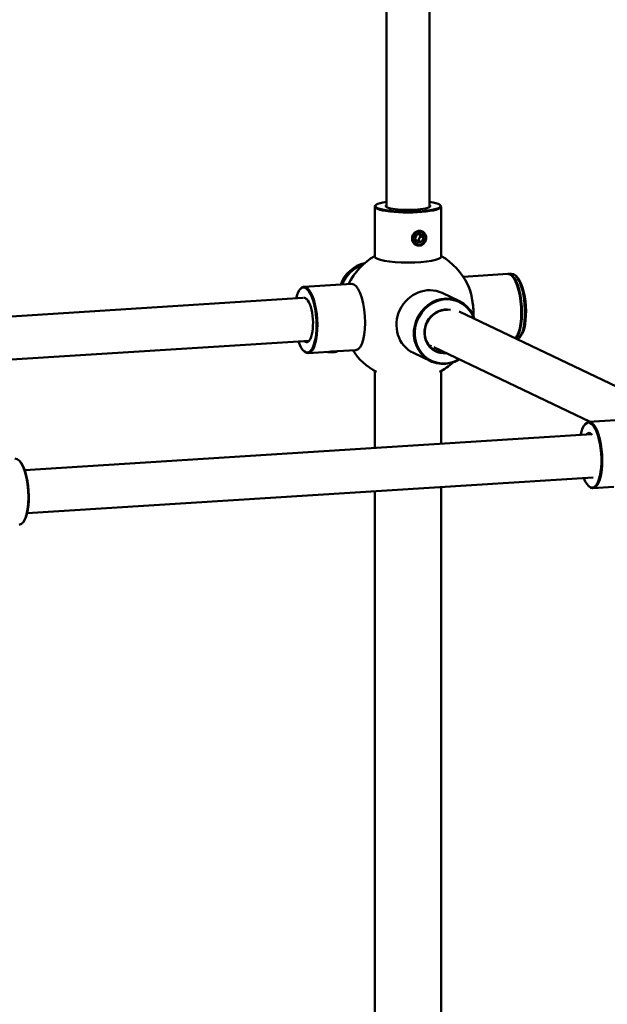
# Model space of a CAD drawing. Header units: millimetres. Extents: x 814 to 3201, y 212 to 4576.
# Tile 18 of 69: x 1783 to 1960, y 1312 to 1609. Entities that reach past the tile are written whole.
import ezdxf

# ---------------------------------------------------------------- set-up
doc = ezdxf.new("R2010")
doc.units = ezdxf.units.MM
doc.header["$LTSCALE"] = 18
doc.layers.add('Widoczne (ISO)', color=7, linetype='Continuous', lineweight=50)
doc.layers.add('Widoczne wąskie (ISO)', color=7, linetype='Continuous', lineweight=35)

msp = doc.modelspace()

# ---------------------------------------------------------------- linework, layer by layer
at = {"layer": 'Widoczne (ISO)'}
for p, q in [((1892.99, 1628.85), (1892.99, 1552.65)), ((1905.99, 1629.68), (1905.99, 1552.65)), ((1889.49, 1552.65), (1889.49, 1537.58)), ((1889.84, 1553.15), (1889.65, 1552.96)), ((1909.14, 1553.15), (1909.33, 1552.96)), ((1909.49, 1552.65), (1909.49, 1537.58)), ((1901.55, 1543.06), (1902.23, 1544.33)), ((1902.23, 1541.87), (1901.55, 1543.06)), ((1902.56, 1542.44), (1901.93, 1542.4)), ((1902.23, 1544.33), (1903.59, 1544.42)), ((1903.59, 1541.95), (1902.23, 1541.87)), ((1903.24, 1543.72), (1902.56, 1542.44)), ((1903.59, 1541.95), (1902.56, 1542.44)), ((1902.87, 1544.37), (1903.24, 1543.72)), ((1904.27, 1543.23), (1903.24, 1543.72)), ((1903.59, 1544.42), (1904.27, 1543.23)), ((1904.27, 1543.23), (1903.59, 1541.95)), ((1929.57, 1532.39), (1916.14, 1531.54)), ((1930.7, 1532.46), (1929.76, 1532.4)), ((1930.99, 1531.63), (1930.81, 1531.8)), ((1932.38, 1531.44), (1931.94, 1531.88)), ((1866.84, 1527.57), (1866.99, 1527.77)), ((1868.15, 1528.51), (1882.53, 1529.42)), ((1757.51, 1518.19), (1867.84, 1525.17)), ((1914.97, 1524.16), (1909.74, 1526.66)), ((1914.94, 1521.06), (1971.11, 1494.26)), ((1757.51, 1505.17), (1869.7, 1512.26)), ((1932.14, 1513.36), (1931.99, 1513.17)), ((1933.5, 1513.73), (1933.12, 1513.24)), ((1867.99, 1509.31), (1868.17, 1509.13)), ((1878.16, 1509.1), (1883.79, 1509.46)), ((1907.23, 1510.33), (1954.36, 1487.85)), ((1869.41, 1508.55), (1875.69, 1508.94)), ((1878.27, 1509.09), (1878.28, 1509.11)), ((1906.36, 1506.11), (1901.13, 1508.61)), ((1889.49, 1503.15), (1889.49, 1479.97)), ((1909.49, 1503.15), (1909.49, 1481.23)), ((1953.95, 1487.82), (1968.33, 1488.73)), ((1952.64, 1486.89), (1952.79, 1487.09)), ((1954.82, 1484.1), (1784.03, 1473.3)), ((1955.32, 1471.1), (1784.74, 1460.32)), ((1909.49, 1468.2), (1909.49, 316.66)), ((1953.79, 1468.62), (1953.97, 1468.45)), ((1955.21, 1467.86), (1961.5, 1468.26)), ((1889.49, 1466.94), (1889.49, 316.66)), ((1783.66, 1457.78), (1783.51, 1457.58))]:
    msp.add_line(p, q, dxfattribs=at)
for start, end in [(120, 153.6164), (26.2575, 60), (213.6164, 241.5683), (298.4317, 312.6409)]:
    msp.add_arc((1899.49, 1520.47), 20, start, end, dxfattribs=at)
for centre, major_axis, ratio, start_param, end_param in [((1899.49, 1552.85), (9.8, 0), 0.173648, 2.29597, 7.128808), ((1899.49, 1552.65), (-10, 0), 0.173648, 6.105932, 9.602032), ((1899.49, 1552.85), (-6.7, 0), 0.173648, 6.038234, 9.669729), ((1899.49, 1552.65), (-6.5, 0), 0.173648, 0, 0.091919), ((1899.49, 1552.65), (6.5, 0), 0.173648, 6.191267, 6.283185), ((1899.49, 1537.58), (10, 0), 0.173648, 3.141593, 6.283185), ((1887.9, 1526), (4.31, 9.03), 0.925417, 0.630842, 1.655151), ((1888.24, 1525.83), (-4.31, -9.03), 0.925417, 3.854893, 4.776355), ((1888.31, 1525.8), (4.31, 9.03), 0.925417, 0.731056, 1.630663), ((1915.82, 1521.5), (-0.63, 9.98), 0.336824, 4.510437, 5.795022), ((1930.2, 1522.41), (-0.63, 9.98), 0.336824, 3.459025, 6.283185), ((1930.39, 1522.42), (0.63, -9.98), 0.336824, 0.295605, 3.169551), ((1931.33, 1522.48), (-0.63, 9.98), 0.336824, 3.309958, 6.283185), ((1930.39, 1522.42), (0.62, -9.78), 0.336824, 0.365833, 2.77576), ((1931.8, 1522.51), (0.6, -9.48), 0.336824, 0.365833, 2.77576), ((1868.59, 1518.52), (-0.62, 9.78), 0.336824, 2.271095, 7.103373), ((1868.78, 1518.53), (0.63, -9.98), 0.336824, 5.917353, 9.790611), ((1883.16, 1519.44), (-0.63, 9.98), 0.336824, 3.141593, 6.283185), ((1905.43, 1517.63), (-4.31, -9.03), 0.925417, 3.141593, 6.283185), ((1915.82, 1521.5), (0.62, -9.88), 0.336824, 1.375073, 2.462274), ((1868.59, 1518.52), (0.42, -6.69), 0.336824, 5.942791, 9.51439), ((1868.78, 1518.53), (-0.41, 6.49), 0.336824, 5.95722, 6.174698), ((1910.67, 1515.14), (4.31, 9.03), 0.925417, 5.51437, 10.375292), ((1910.74, 1515.1), (-4.22, -8.84), 0.925417, 2.394111, 7.219044), ((1910.74, 1515.1), (2.89, 6.05), 0.925417, 0.230257, 3.662115), ((1910.67, 1515.14), (-2.8, -5.87), 0.925417, 3.501957, 6.74722), ((1868.78, 1518.53), (0.41, -6.49), 0.336824, 6.044404, 6.609151), ((1907.93, 1511.02), (2.5, 0), 0.173648, 3.805092, 4.157724), ((1876.3, 1509.15), (2, 0), 0.173648, 3.97435, 6.105932), ((1954.58, 1477.84), (0.63, -9.98), 0.336824, 5.917353, 9.790611), ((1954.4, 1477.83), (-0.62, 9.78), 0.336824, 2.334351, 7.165925), ((1954.4, 1477.83), (-0.42, 6.69), 0.336824, 5.851949, 6.662658), ((1954.58, 1477.84), (-0.41, 6.49), 0.336824, 5.982057, 6.575982), ((1781.72, 1466.83), (-0.63, 9.98), 0.336824, 3.141593, 6.283185), ((1781.91, 1466.84), (0.62, -9.78), 0.336824, 0.365833, 2.77576)]:
    msp.add_ellipse(centre, major_axis=major_axis, ratio=ratio, start_param=start_param, end_param=end_param, dxfattribs=at)
msp.add_ellipse((1902.91, 1543.14), major_axis=(-0.86, -1.81), ratio=0.925417, dxfattribs=at)
for points, knots in [([(1902.91, 1540.91), (1903.18, 1540.93), (1903.46, 1541), (1903.94, 1541.26), (1904.14, 1541.42), (1904.56, 1541.89), (1904.76, 1542.26), (1904.92, 1542.87), (1904.95, 1543.1), (1904.95, 1543.54), (1904.92, 1543.77), (1904.78, 1544.26), (1904.65, 1544.5), (1904.26, 1544.98), (1903.96, 1545.19), (1903.37, 1545.36), (1903.14, 1545.39), (1902.72, 1545.36), (1902.52, 1545.32), (1902.05, 1545.17), (1901.79, 1545.02), (1901.26, 1544.59), (1901.02, 1544.28), (1900.75, 1543.63), (1900.7, 1543.33), (1900.7, 1542.77), (1900.75, 1542.47), (1900.95, 1542.02), (1901.05, 1541.85), (1901.35, 1541.47), (1901.58, 1541.28), (1902.05, 1541.03), (1902.27, 1540.96), (1902.64, 1540.91), (1902.78, 1540.9), (1902.91, 1540.91)], [-2.186909, -2.186909, -2.186909, -2.186909, -2.108807, -2.108807, -2.039004, -2.039004, -1.93396, -1.93396, -1.874493, -1.874493, -1.812984, -1.812984, -1.736309, -1.736309, -1.628413, -1.628413, -1.562078, -1.562078, -1.507561, -1.507561, -1.430405, -1.430405, -1.327768, -1.327768, -1.249662, -1.249662, -1.171556, -1.171556, -1.120016, -1.120016, -1.038785, -1.038785, -0.9763, -0.9763, -0.937247, -0.937247, -0.937247, -0.937247]), ([(1878.16, 1509.1), (1878.03, 1509.09), (1877.86, 1509.08), (1877.48, 1509.06), (1877.28, 1509.05), (1876.86, 1509.03), (1876.63, 1509.01), (1876.15, 1508.98), (1875.92, 1508.96), (1875.69, 1508.94)], [-1.9967744, -1.9967744, -1.9967744, -1.9967744, -1.9339595, -1.9339595, -1.8744931, -1.8744931, -1.812984, -1.812984, -1.7522119, -1.7522119, -1.7522119, -1.7522119])]:
    msp.add_open_spline(points, degree=3, knots=knots, dxfattribs=at)
at = {"layer": 'Widoczne wąskie (ISO)'}
msp.add_line((1902.91, 1540.91), (1902.86, 1541.06), dxfattribs=at)

doc.saveas('drawing.dxf')
